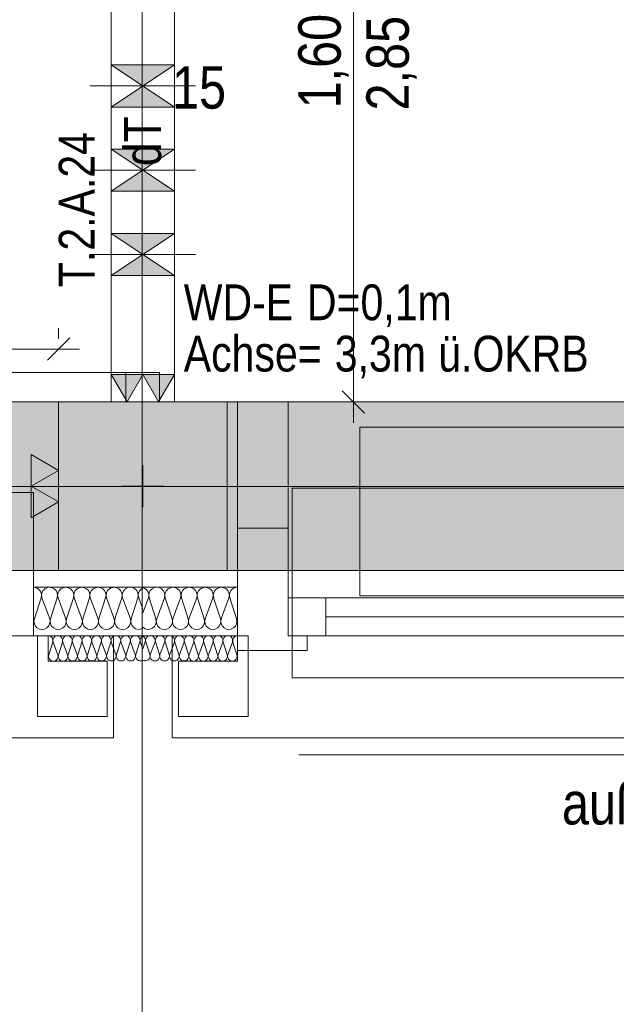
# Model space of a CAD drawing. Extents: x -620 to 300, y 62 to 1112.
# Tile 28 of 88: x -297 to -269, y 585 to 632. Entities that reach past the tile are written whole.
import ezdxf
from ezdxf.lldxf.tags import DXFTag

# ---------------------------------------------------------------- set-up
doc = ezdxf.new("R2010")
doc.units = 0
doc.layers.get('0').update_dxf_attribs({"lineweight": 13})
for name, color, linetype, lineweight, true_color in [('30 -33 Aussenwände- 3 Aussenstützen', 7, 'Continuous', 50, 0x0000dd), ('30 -33 Aussenwände- 7 Fassade_ Elemente', 7, 'Continuous', 9, 0x00aacc), ('30 -34 Innenwände- 11 Durchbruch', 4, 'Continuous', 9, 0x00ffff), ('30 -34 Innenwände- 2 nichttragend', 7, 'Continuous', 18, 0xff7fe6), ('30 -34 Innenwände- 4 Türen_Fenster', 7, 'Continuous', 15, 0x9955ff), ('30 -35 Decken- 1 Konstruktion-Träger- Stahlbeton', 7, 'grob-A06G9RP38I', 13, 0x33aa00), ('70 -72 Beschriftung- 1 Beschriftung allgemein', 7, 'Continuous', 9, 0xff6633), ('70 -72 Beschriftung- 2 Beschriftung Bauteile', 7, 'Continuous', 9, 0x9999ff), ('70 -76 Bemaßung- 2 Allgemein', 9, 'Continuous', 5, 0x808080), ('iwb_Schraffur_Unterzug', 7, 'Continuous', 5, 0xffffcc)]:
    doc.layers.add(name, color=color, linetype=linetype, lineweight=lineweight, true_color=true_color)
doc.layers.add('70 -71 Achsen- 1 Gebäudeachsen', color=7, linetype='STRICHPUNKT2-A06G9RP48I', lineweight=18)
doc.layers.add('Keine', color=7, linetype='Continuous', lineweight=9)
doc.styles.get("Standard").update_dxf_attribs({"font": 'ARIALN.TTF'})
tags = doc.linetypes.add('grob-A06G9RP38I', pattern=[14, 3, -8, 3]).pattern_tags.tags
tags[8:9] = [DXFTag(74, 4), DXFTag(75, 0), DXFTag(340, '0'), DXFTag(46, 0.0), DXFTag(50, 0.0), DXFTag(44, 0.0), DXFTag(45, 0.0)]
tags[6:7] = [DXFTag(74, 4), DXFTag(75, 0), DXFTag(340, '0'), DXFTag(46, 0.0), DXFTag(50, 0.0), DXFTag(44, 0.0), DXFTag(45, 0.0)]
tags[4:5] = [DXFTag(74, 4), DXFTag(75, 0), DXFTag(340, '0'), DXFTag(46, 0.0), DXFTag(50, 0.0), DXFTag(44, 0.0), DXFTag(45, 0.0)]
tags = doc.linetypes.add('STRICHPUNKT2-A06G9RP48I', pattern=[12.7, 6.35, -3.175, 0, -3.175]).pattern_tags.tags
tags[10:11] = [DXFTag(74, 4), DXFTag(75, 0), DXFTag(340, '0'), DXFTag(46, 0.0), DXFTag(50, 0.0), DXFTag(44, 0.0), DXFTag(45, 0.0)]
tags[8:9] = [DXFTag(74, 4), DXFTag(75, 0), DXFTag(340, '0'), DXFTag(46, 0.0), DXFTag(50, 0.0), DXFTag(44, 0.0), DXFTag(45, 0.0)]
tags[6:7] = [DXFTag(74, 4), DXFTag(75, 0), DXFTag(340, '0'), DXFTag(46, 0.0), DXFTag(50, 0.0), DXFTag(44, 0.0), DXFTag(45, 0.0)]
tags[4:5] = [DXFTag(74, 4), DXFTag(75, 0), DXFTag(340, '0'), DXFTag(46, 0.0), DXFTag(50, 0.0), DXFTag(44, 0.0), DXFTag(45, 0.0)]

# ---------------------------------------------------------------- blocks, each defined once
blk = doc.blocks.new('Referenz-A06G9RP68I')
at = {"layer": '30 -33 Aussenwände- 3 Aussenstützen', "color": 0, "linetype": 'Continuous', "lineweight": -2, "ltscale": 0.13}
for p, q in [((-287.147, 613.634), (-295.147, 613.634)), ((-295.147, 613.634), (-295.147, 605.634)), ((-287.147, 605.634), (-287.147, 613.634)), ((-295.147, 605.634), (-287.147, 605.634))]:
    blk.add_line(p, q, dxfattribs=at)
at = {"layer": '30 -33 Aussenwände- 3 Aussenstützen', "color": 0, "lineweight": -2}
for p, q in [((-291.147, 610.634), (-291.147, 608.634)), ((-292.147, 609.634), (-290.147, 609.634))]:
    blk.add_line(p, q, dxfattribs=at)
at = {"layer": '30 -33 Aussenwände- 7 Fassade_ Elemente', "color": 0, "linetype": 'Continuous', "lineweight": -2, "ltscale": 0.13}
for p, q in [((-130.647, 613.634), (-286.647, 613.634)), ((-286.647, 607.634), (-286.647, 613.634)), ((-286.647, 613.634), (-286.647, 602.534)), ((-286.647, 613.634), (-284.247, 613.634)), ((-284.247, 613.634), (-284.247, 607.634)), ((-291.147, 608.634), (-291.147, 610.634)), ((-292.147, 609.634), (-290.147, 609.634)), ((-297.547, 609.334), (-296.347, 609.334)), ((-296.347, 609.334), (-296.347, 602.534)), ((-284.247, 607.634), (-286.647, 607.634)), ((-286.647, 607.634), (-286.647, 601.834)), ((-284.247, 607.634), (-286.647, 607.634)), ((-286.647, 607.634), (-286.647, 601.834)), ((-284.247, 602.534), (-284.247, 607.634)), ((-284.247, 602.534), (-284.247, 607.634)), ((-296.347, 604.834), (-291.147, 604.834)), ((-296.347, 602.534), (-296.347, 604.834)), ((-286.647, 604.834), (-291.147, 604.834)), ((-286.647, 602.534), (-286.647, 604.834)), ((-295.977, 604.334), (-296.299, 603.334)), ((-295.57, 603.334), (-295.94, 604.334)), ((-295.211, 604.334), (-295.533, 603.334)), ((-294.804, 603.334), (-295.174, 604.334)), ((-294.445, 604.334), (-294.767, 603.334)), ((-294.038, 603.334), (-294.408, 604.334)), ((-293.679, 604.334), (-294.001, 603.334)), ((-293.272, 603.334), (-293.642, 604.334)), ((-292.913, 604.334), (-293.235, 603.334)), ((-292.506, 603.334), (-292.876, 604.334)), ((-292.147, 604.334), (-292.469, 603.334)), ((-291.74, 603.334), (-292.11, 604.334)), ((-291.381, 604.334), (-291.702, 603.334)), ((-291.344, 604.334), (-291.147, 603.803)), ((-290.884, 604.334), (-291.147, 603.624)), ((-290.847, 604.334), (-290.526, 603.334)), ((-290.488, 603.334), (-290.118, 604.334)), ((-290.081, 604.334), (-289.759, 603.334)), ((-289.722, 603.334), (-289.352, 604.334)), ((-289.315, 604.334), (-288.993, 603.334)), ((-288.956, 603.334), (-288.586, 604.334)), ((-288.549, 604.334), (-288.227, 603.334)), ((-288.19, 603.334), (-287.82, 604.334)), ((-287.783, 604.334), (-287.461, 603.334)), ((-287.424, 603.334), (-287.054, 604.334)), ((-287.017, 604.334), (-286.695, 603.334)), ((-284.247, 604.334), (-259.847, 604.334)), ((-284.247, 602.534), (-284.247, 604.334)), ((-284.247, 604.334), (-282.447, 604.334)), ((-284.247, 602.534), (-284.247, 604.334)), ((-282.447, 604.334), (-282.447, 602.534)), ((-261.447, 603.434), (-282.447, 603.434)), ((-296.347, 602.534), (-297.547, 602.534)), ((-291.147, 602.534), (-296.347, 602.534)), ((-296.147, 598.694), (-296.147, 602.534)), ((-296.147, 602.534), (-295.647, 602.534)), ((-295.647, 602.534), (-295.647, 601.334)), ((-292.547, 602.534), (-292.547, 597.694)), ((-291.147, 602.534), (-286.647, 602.534)), ((-286.647, 602.534), (-289.747, 602.534)), ((-289.747, 602.534), (-289.747, 597.694)), ((-286.647, 602.534), (-286.647, 601.334)), ((-286.147, 602.534), (-286.647, 602.534)), ((-286.147, 598.694), (-286.147, 602.534)), ((-283.347, 602.534), (-284.247, 602.534)), ((-283.347, 602.534), (-284.247, 602.534)), ((-259.847, 602.534), (-284.247, 602.534)), ((-282.447, 602.534), (-284.247, 602.534)), ((-283.347, 601.834), (-283.347, 602.534)), ((-283.347, 601.834), (-283.347, 602.534)), ((-295.425, 602.234), (-295.618, 601.634)), ((-295.18, 601.634), (-295.403, 602.234)), ((-294.966, 602.235), (-295.158, 601.634)), ((-294.721, 601.635), (-294.943, 602.235)), ((-294.506, 602.235), (-294.698, 601.635)), ((-294.261, 601.635), (-294.483, 602.235)), ((-294.046, 602.235), (-294.239, 601.635)), ((-293.802, 601.635), (-294.024, 602.235)), ((-293.587, 602.236), (-293.779, 601.635)), ((-293.342, 601.636), (-293.564, 602.236)), ((-293.127, 602.236), (-293.319, 601.636)), ((-292.882, 601.636), (-293.105, 602.236)), ((-292.667, 602.236), (-292.86, 601.636)), ((-292.423, 601.637), (-292.645, 602.236)), ((-292.208, 602.237), (-292.4, 601.637)), ((-291.963, 601.637), (-292.185, 602.237)), ((-291.748, 602.237), (-291.941, 601.637)), ((-291.503, 601.637), (-291.726, 602.237)), ((-291.289, 602.237), (-291.481, 601.637)), ((-291.266, 602.237), (-291.147, 601.915)), ((-291.028, 602.237), (-291.147, 601.915)), ((-291.006, 602.237), (-290.813, 601.637)), ((-290.791, 601.637), (-290.568, 602.237)), ((-290.546, 602.237), (-290.354, 601.637)), ((-290.331, 601.637), (-290.109, 602.237)), ((-290.086, 602.237), (-289.894, 601.637)), ((-289.871, 601.637), (-289.649, 602.236)), ((-289.627, 602.236), (-289.434, 601.636)), ((-289.412, 601.636), (-289.19, 602.236)), ((-289.167, 602.236), (-288.975, 601.636)), ((-288.952, 601.636), (-288.73, 602.236)), ((-288.707, 602.236), (-288.515, 601.635)), ((-288.493, 601.635), (-288.27, 602.235)), ((-288.248, 602.235), (-288.055, 601.635)), ((-288.033, 601.635), (-287.811, 602.235)), ((-287.788, 602.235), (-287.596, 601.635)), ((-287.573, 601.635), (-287.351, 602.235)), ((-287.329, 602.235), (-287.136, 601.634)), ((-287.114, 601.634), (-286.891, 602.234)), ((-286.869, 602.234), (-286.677, 601.634)), ((-286.647, 601.834), (-283.347, 601.834)), ((-286.647, 601.834), (-283.347, 601.834)), ((-295.647, 601.334), (-292.847, 601.334)), ((-292.847, 601.334), (-292.847, 598.694)), ((-289.447, 601.334), (-289.447, 598.694)), ((-286.647, 601.334), (-289.447, 601.334)), ((-292.847, 598.694), (-296.147, 598.694)), ((-289.447, 598.694), (-286.147, 598.694)), ((-289.747, 597.694), (-127.547, 597.694))]:
    blk.add_line(p, q, dxfattribs=at)
at = {"layer": '30 -33 Aussenwände- 7 Fassade_ Elemente', "color": 0, "linetype": 'grob-A06G9RP38I', "lineweight": -2, "ltscale": 0.13}
for p, q in [((-280.847, 612.434), (-238.847, 612.434)), ((-280.847, 604.434), (-280.847, 612.434)), ((-238.847, 604.434), (-280.847, 604.434))]:
    blk.add_line(p, q, dxfattribs=at)
at = {"layer": '30 -33 Aussenwände- 7 Fassade_ Elemente', "color": 0, "lineweight": -2}
for p, q in [((-284.047, 609.534), (-284.047, 604.334)), ((-259.847, 609.534), (-284.047, 609.534)), ((-282.447, 604.334), (-284.047, 604.334)), ((-284.047, 604.334), (-284.047, 602.534)), ((-282.447, 602.534), (-282.447, 604.334)), ((-282.447, 604.334), (-261.447, 604.334)), ((-282.447, 603.434), (-261.447, 603.434)), ((-284.047, 600.534), (-284.047, 602.534)), ((-284.047, 602.534), (-282.447, 602.534)), ((-261.447, 602.534), (-282.447, 602.534)), ((-259.847, 600.534), (-284.047, 600.534)), ((-292.547, 597.694), (-346.847, 597.694))]:
    blk.add_line(p, q, dxfattribs=at)
at = {"layer": '30 -33 Aussenwände- 7 Fassade_ Elemente', "color": 0, "linetype": 'Continuous', "lineweight": -2, "ltscale": 0.13}
for centre, major_axis, end_param in [((-296.342, 604.452), (0.364, -0.117), 1.896254), ((-295.576, 604.452), (0.364, -0.117), 3.764652), ((-294.81, 604.452), (0.364, -0.117), 3.764652), ((-294.044, 604.452), (0.364, -0.117), 3.764652), ((-293.277, 604.452), (0.364, -0.117), 3.764652), ((-293.277, 604.452), (-0.225, 0.31), 1.254884), ((-293.277, 604.452), (0.225, 0.31), 1.254884), ((-293.277, 604.452), (0.364, -0.117), 1.254884), ((-292.511, 604.452), (0.364, -0.117), 3.764652), ((-292.511, 604.452), (-0.225, 0.31), 1.254884), ((-292.511, 604.452), (0.225, 0.31), 1.254884), ((-292.511, 604.452), (0.364, -0.117), 1.254884), ((-291.745, 604.452), (-0.225, 0.31), 1.254884), ((-291.745, 604.452), (0.225, 0.31), 1.254884), ((-291.745, 604.452), (0.364, -0.117), 1.254884), ((-290.979, 604.452), (-0.168, 0.344), 1.428714), ((-291.249, 604.452), (0.364, -0.117), 1.613483), ((-290.483, 604.452), (-0.225, 0.31), 1.254884), ((-290.483, 604.452), (0.225, 0.31), 1.254884), ((-290.483, 604.452), (0.364, -0.117), 1.254884), ((-289.717, 604.452), (0.364, -0.117), 3.764652), ((-289.717, 604.452), (-0.225, 0.31), 1.254884), ((-289.717, 604.452), (0.225, 0.31), 1.254884), ((-289.717, 604.452), (0.364, -0.117), 1.254884), ((-288.951, 604.452), (0.364, -0.117), 3.764652), ((-288.951, 604.452), (-0.225, 0.31), 1.254884), ((-288.951, 604.452), (0.225, 0.31), 1.254884), ((-288.951, 604.452), (0.364, -0.117), 1.254884), ((-288.184, 604.452), (0.364, -0.117), 3.764652), ((-287.418, 604.452), (0.364, -0.117), 3.764652), ((-286.652, 604.452), (0.005, 0.383), 1.896254), ((-295.935, 603.217), (-0.364, 0.117), 3.765224), ((-295.168, 603.217), (-0.364, 0.117), 3.765224), ((-294.402, 603.217), (-0.364, 0.117), 3.765224), ((-293.636, 603.217), (-0.364, 0.117), 3.765224), ((-292.87, 603.217), (-0.364, 0.117), 1.255075), ((-292.87, 603.217), (-0.364, 0.117), 3.765224), ((-292.87, 603.217), (0.225, -0.31), 1.255075), ((-292.104, 603.217), (-0.364, 0.117), 1.255075), ((-292.104, 603.217), (-0.364, 0.117), 3.765224), ((-292.104, 603.217), (0.225, -0.31), 1.255075), ((-291.338, 603.217), (-0.364, 0.117), 2.405647), ((-290.89, 603.217), (-0.257, -0.283), 2.619647), ((-290.124, 603.217), (-0.364, 0.117), 1.255075), ((-290.124, 603.217), (-0.364, 0.117), 3.765224), ((-290.124, 603.217), (0.225, -0.31), 1.255075), ((-289.358, 603.217), (-0.364, 0.117), 3.765224), ((-289.358, 603.217), (-0.364, 0.117), 1.255075), ((-289.358, 603.217), (0.225, -0.31), 1.255075), ((-288.592, 603.217), (-0.364, 0.117), 3.765224), ((-287.826, 603.217), (-0.364, 0.117), 3.765224), ((-287.06, 603.217), (-0.364, 0.117), 3.765224), ((-295.644, 602.304), (0.219, -0.07), 1.896254), ((-295.184, 602.305), (0.219, -0.07), 3.764652), ((-294.725, 602.305), (0.219, -0.07), 3.764652), ((-294.265, 602.305), (0.219, -0.07), 3.764652), ((-293.805, 602.306), (0.219, -0.07), 3.764652), ((-293.346, 602.306), (0.219, -0.07), 3.764652), ((-292.886, 602.307), (0.219, -0.07), 3.764652), ((-292.87, 603.217), (-0.225, -0.31), 1.255075), ((-292.426, 602.307), (0.219, -0.07), 3.764652), ((-292.426, 602.307), (0.135, 0.186), 1.254884), ((-292.104, 603.217), (-0.225, -0.31), 1.255075), ((-291.967, 602.307), (0.219, -0.07), 3.764652), ((-291.967, 602.307), (0.135, 0.186), 1.254884), ((-291.507, 602.308), (0.135, 0.186), 1.254884), ((-290.787, 602.308), (0.135, 0.186), 1.254884), ((-290.327, 602.307), (0.219, -0.071), 3.764652), ((-290.327, 602.307), (0.135, 0.186), 1.254884), ((-290.124, 603.217), (-0.225, -0.31), 1.255075), ((-289.868, 602.307), (0.219, -0.071), 3.764652), ((-289.868, 602.307), (0.135, 0.186), 1.254884), ((-289.408, 602.307), (0.219, -0.071), 3.764652), ((-289.358, 603.217), (-0.225, -0.31), 1.255075), ((-288.948, 602.306), (0.219, -0.071), 3.764652), ((-288.489, 602.306), (0.219, -0.071), 3.764652), ((-288.029, 602.305), (0.219, -0.071), 3.764652), ((-287.57, 602.305), (0.219, -0.071), 3.764652), ((-287.11, 602.305), (0.219, -0.071), 3.764652), ((-286.65, 602.304), (0.003, 0.23), 1.896254), ((-292.426, 602.307), (-0.135, 0.186), 1.254884), ((-292.426, 602.307), (0.219, -0.07), 1.254884), ((-291.967, 602.307), (-0.135, 0.186), 1.254884), ((-291.967, 602.307), (0.219, -0.07), 1.254884), ((-291.507, 602.308), (-0.135, 0.186), 1.254884), ((-291.507, 602.308), (0.219, -0.07), 1.254884), ((-291.047, 602.308), (-0.1, 0.207), 1.434048), ((-291.247, 602.308), (0.219, -0.071), 1.434048), ((-290.787, 602.308), (-0.135, 0.186), 1.254884), ((-290.787, 602.308), (0.219, -0.071), 1.254884), ((-290.327, 602.307), (-0.135, 0.186), 1.254884), ((-290.327, 602.307), (0.219, -0.071), 1.254884), ((-289.868, 602.307), (-0.135, 0.186), 1.254884), ((-289.868, 602.307), (0.219, -0.071), 1.254884), ((-295.399, 601.564), (-0.219, 0.07), 3.765224), ((-294.939, 601.564), (-0.219, 0.07), 3.765224), ((-294.48, 601.565), (-0.219, 0.07), 3.765224), ((-294.02, 601.565), (-0.219, 0.07), 3.765224), ((-293.56, 601.565), (-0.219, 0.07), 3.765224), ((-293.101, 601.566), (-0.219, 0.07), 3.765224), ((-292.641, 601.566), (-0.219, 0.07), 3.765224), ((-292.182, 601.566), (-0.219, 0.07), 1.255075), ((-292.182, 601.566), (-0.219, 0.07), 3.765224), ((-292.182, 601.566), (0.135, -0.186), 1.255075), ((-291.722, 601.567), (-0.219, 0.07), 3.765224), ((-291.722, 601.567), (-0.219, 0.07), 1.255075), ((-291.722, 601.567), (0.135, -0.186), 1.255075), ((-291.262, 601.567), (-0.219, 0.07), 2.411197), ((-291.032, 601.567), (-0.116, -0.198), 2.411197), ((-290.572, 601.567), (-0.219, 0.071), 1.255075), ((-290.572, 601.567), (-0.219, 0.071), 3.765224), ((-290.572, 601.567), (0.135, -0.186), 1.255075), ((-290.113, 601.566), (-0.219, 0.071), 1.255075), ((-290.113, 601.566), (-0.219, 0.071), 3.765224), ((-290.113, 601.566), (0.135, -0.186), 1.255075), ((-289.653, 601.566), (-0.219, 0.071), 3.765224), ((-289.193, 601.566), (-0.219, 0.071), 3.765224), ((-288.734, 601.565), (-0.219, 0.071), 3.765224), ((-288.274, 601.565), (-0.219, 0.071), 3.765224), ((-287.814, 601.565), (-0.219, 0.071), 3.765224), ((-287.355, 601.564), (-0.219, 0.071), 3.765224), ((-286.895, 601.564), (-0.219, 0.071), 3.765224), ((-292.182, 601.566), (-0.135, -0.186), 1.255075), ((-291.722, 601.567), (-0.135, -0.186), 1.255075), ((-290.572, 601.567), (-0.135, -0.186), 1.255075), ((-290.113, 601.566), (-0.135, -0.186), 1.255075)]:
    blk.add_ellipse(centre, major_axis=major_axis, ratio=1, start_param=0, end_param=end_param, dxfattribs=at)
at = {"layer": '30 -34 Innenwände- 11 Durchbruch', "color": 0, "linetype": 'Continuous', "lineweight": -2, "ltscale": 0.13}
for p, q in [((-292.647, 629.634), (-289.647, 629.634)), ((-289.647, 629.634), (-292.647, 627.634)), ((-289.647, 627.634), (-292.647, 629.634)), ((-292.647, 627.634), (-292.647, 629.634)), ((-292.647, 629.634), (-289.647, 627.634)), ((-289.647, 629.634), (-292.647, 627.634)), ((-289.647, 627.634), (-289.647, 629.634)), ((-292.647, 627.634), (-289.647, 627.634)), ((-292.647, 623.634), (-292.647, 625.634)), ((-292.647, 625.634), (-289.647, 623.634)), ((-289.647, 625.634), (-292.647, 623.634)), ((-292.647, 625.634), (-289.647, 625.634)), ((-289.647, 625.634), (-292.647, 623.634)), ((-289.647, 623.634), (-292.647, 625.634)), ((-289.647, 623.634), (-289.647, 625.634)), ((-292.647, 623.634), (-289.647, 623.634)), ((-292.647, 621.634), (-289.647, 621.634)), ((-289.647, 621.634), (-292.647, 619.634)), ((-289.647, 619.634), (-292.647, 621.634)), ((-292.647, 619.634), (-292.647, 621.634)), ((-292.647, 621.634), (-289.647, 619.634)), ((-289.647, 621.634), (-292.647, 619.634)), ((-289.647, 619.634), (-289.647, 621.634)), ((-292.647, 619.634), (-289.647, 619.634))]:
    blk.add_line(p, q, dxfattribs=at)
at = {"layer": '30 -34 Innenwände- 11 Durchbruch', "color": 0, "linetype": 'grob-A06G9RP38I', "lineweight": -2, "ltscale": 0.13}
for p, q in [((-288.647, 628.634), (-293.647, 628.634)), ((-288.647, 624.634), (-293.647, 624.634)), ((-288.647, 620.634), (-293.647, 620.634))]:
    blk.add_line(p, q, dxfattribs=at)
at = {"layer": '30 -34 Innenwände- 11 Durchbruch', "color": 0, "lineweight": -2}
for points in [[(-291.147, 628.634), (-292.647, 629.634), (-291.147, 629.634)], [(-291.147, 628.634), (-291.147, 629.634), (-289.647, 629.634)], [(-291.147, 627.634), (-292.647, 627.634), (-291.147, 628.634)], [(-291.147, 627.634), (-291.147, 628.634), (-289.647, 627.634)], [(-291.147, 624.634), (-292.647, 625.634), (-291.147, 625.634)], [(-291.147, 624.634), (-291.147, 625.634), (-289.647, 625.634)], [(-291.147, 623.634), (-292.647, 623.634), (-291.147, 624.634)], [(-291.147, 623.634), (-291.147, 624.634), (-289.647, 623.634)], [(-291.147, 620.634), (-292.647, 621.634), (-291.147, 621.634)], [(-291.147, 620.634), (-291.147, 621.634), (-289.647, 621.634)], [(-291.147, 619.634), (-292.647, 619.634), (-291.147, 620.634)], [(-291.147, 619.634), (-291.147, 620.634), (-289.647, 619.634)]]:
    blk.add_solid(points, dxfattribs=at)
at = {"layer": '30 -34 Innenwände- 2 nichttragend', "color": 0, "linetype": 'Continuous', "lineweight": -2, "ltscale": 0.13}
for p, q in [((-292.647, 613.634), (-289.897, 613.634)), ((-292.647, 613.634), (-292.397, 613.634)), ((-292.397, 613.634), (-292.147, 613.634)), ((-292.147, 613.634), (-290.147, 613.634)), ((-290.147, 613.634), (-289.897, 613.634)), ((-289.897, 613.634), (-289.647, 613.634))]:
    blk.add_line(p, q, dxfattribs=at)
at = {"layer": '30 -34 Innenwände- 4 Türen_Fenster', "color": 0, "linetype": 'grob-A06G9RP38I', "lineweight": -2, "ltscale": 0.13}
for p, q in [((-292.647, 645.934), (-292.647, 613.634)), ((-289.647, 645.934), (-289.647, 613.634)), ((-291.947, 615.034), (-309.947, 615.034))]:
    blk.add_line(p, q, dxfattribs=at)
at = {"layer": '30 -34 Innenwände- 4 Türen_Fenster', "color": 0, "linetype": 'Continuous', "lineweight": -2, "ltscale": 0.13}
for p, q in [((-291.947, 613.634), (-291.947, 615.034)), ((-291.947, 615.034), (-290.347, 615.034)), ((-290.347, 615.034), (-290.347, 613.634)), ((-290.347, 613.634), (-291.947, 613.634))]:
    blk.add_line(p, q, dxfattribs=at)
at = {"layer": '30 -34 Innenwände- 4 Türen_Fenster', "color": 0, "linetype": 'grob-A06G9RP38I', "lineweight": -2, "ltscale": 0.13}
blk.add_ellipse((-291.947, 615.034), major_axis=(0, 18), ratio=1, start_param=0, end_param=1.570796, dxfattribs=at)
at = {"layer": '30 -35 Decken- 1 Konstruktion-Träger- Stahlbeton', "color": 0, "lineweight": -2}
for p, q in [((-452.147, 613.634), (34.853, 613.634)), ((-452.147, 605.634), (34.853, 605.634))]:
    blk.add_line(p, q, dxfattribs=at)
at = {"layer": '70 -71 Achsen- 1 Gebäudeachsen', "color": 0, "linetype": 'STRICHPUNKT2-A06G9RP48I', "lineweight": -2, "ltscale": 0.13}
for p, q in [((-291.176, 1084.554), (-291.176, 85.114)), ((-539.606, 609.614), (75.885, 609.614))]:
    blk.add_line(p, q, dxfattribs=at)
at = {"layer": '70 -72 Beschriftung- 1 Beschriftung allgemein', "color": 0, "linetype": 'Continuous', "lineweight": -2, "ltscale": 0.13}
blk.add_line((-283.73, 596.888), (-236.73, 596.888), dxfattribs=at)
at = {"layer": '70 -72 Beschriftung- 2 Beschriftung Bauteile', "color": 0, "lineweight": -2}
for p, q in [((-291.897, 613.634), (-292.647, 614.933)), ((-292.647, 614.933), (-291.147, 614.933)), ((-291.147, 614.933), (-291.897, 613.634)), ((-290.397, 613.634), (-291.147, 614.933)), ((-291.147, 614.933), (-289.647, 614.933)), ((-289.647, 614.933), (-290.397, 613.634)), ((-296.446, 611.134), (-295.147, 610.384)), ((-296.446, 609.634), (-296.446, 611.134)), ((-295.147, 610.384), (-296.446, 609.634)), ((-296.446, 609.634), (-295.147, 608.884)), ((-296.446, 608.134), (-296.446, 609.634)), ((-295.147, 608.884), (-296.446, 608.134))]:
    blk.add_line(p, q, dxfattribs=at)
for points in [[(-291.897, 613.634), (-292.647, 614.933), (-291.897, 614.933)], [(-291.897, 613.634), (-291.897, 614.933), (-291.147, 614.933)], [(-290.397, 613.634), (-291.147, 614.933), (-290.397, 614.933)], [(-290.397, 613.634), (-290.397, 614.933), (-289.647, 614.933)], [(-296.446, 609.634), (-296.446, 611.134), (-295.147, 610.384)], [(-296.446, 608.134), (-296.446, 609.634), (-295.147, 608.884)]]:
    blk.add_solid(points, dxfattribs=at)
at = {"layer": '70 -76 Bemaßung- 2 Allgemein', "color": 0, "linetype": 'Continuous', "lineweight": -2, "ltscale": 0.13}
for p, q in [((-281.147, 614.695), (-281.147, 644.574)), ((-295.147, 616.634), (-295.147, 617.143)), ((-294.616, 616.673), (-295.678, 615.612)), ((-296.207, 616.143), (-316.987, 616.143)), ((-294.147, 616.143), (-296.207, 616.143)), ((-281.147, 612.634), (-281.147, 614.695)), ((-280.616, 613.104), (-281.678, 614.165)), ((-283.647, 613.634), (-280.147, 613.634))]:
    blk.add_line(p, q, dxfattribs=at)
at = {"layer": '30 -34 Innenwände- 11 Durchbruch', "color": 0, "linetype": 'Continuous', "lineweight": -2, "ltscale": 0.13, "char_height": 1.7, "attachment_point": 1}
for s, insert in [('{\\fArial Narrow;WD-E}', (-289.201, 619.214)), ('{\\fArial Narrow;D=0,1m}', (-283.35, 619.214)), ('{\\fArial Narrow;Achse=}', (-289.201, 616.778)), ('{\\fArial Narrow;3,3m}', (-282.03, 616.778)), ('{\\fArial Narrow;ü.OKRB}', (-277.115, 616.778))]:
    blk.add_mtext(s, dxfattribs=dict(at, insert=insert))
at = {"layer": '70 -72 Beschriftung- 1 Beschriftung allgemein', "color": 0, "linetype": 'Continuous', "lineweight": -2, "ltscale": 0.13, "char_height": 2.01377, "attachment_point": 1}
for s, insert in [('{\\fArial Narrow;Übergabepunkt TGA}', (-322.238, 613.062)), ('{\\fArial Narrow;außenl.}', (-271.239, 595.588))]:
    blk.add_mtext(s, dxfattribs=dict(at, insert=insert))
at = {"layer": '70 -76 Bemaßung- 2 Allgemein', "color": 0, "linetype": 'Continuous', "lineweight": -2, "ltscale": 0.13, "char_height": 2.01377, "attachment_point": 1, "rotation": 90}
for s, insert in [('{\\fArial Narrow;1,60}', (-283.763, 627.566)), ('{\\fArial Narrow;2,85}', (-280.528, 627.47))]:
    blk.add_mtext(s, dxfattribs=dict(at, insert=insert))
at = {"layer": '70 -76 Bemaßung- 2 Allgemein', "color": 0, "linetype": 'Continuous', "lineweight": -2, "ltscale": 0.13, "insert": (-289.759, 629.573), "char_height": 2.01377, "attachment_point": 1}
blk.add_mtext('{\\fArial Narrow;15}', dxfattribs=at)
at = {"layer": 'Keine', "color": 0, "linetype": 'ByBlock', "lineweight": -2, "ltscale": 0.13, "attachment_point": 1, "rotation": 90}
for s, insert, char_height in [('{\\fArial Narrow;T.2.A.24}', (-295.137, 619.085), 1.7), ('{\\fArial Narrow;dT}', (-292.04, 624.832), 1.76205)]:
    blk.add_mtext(s, dxfattribs=dict(at, insert=insert, char_height=char_height))
blk = doc.blocks.new('Referenz-A06G9RP88I')
at = {"layer": 'iwb_Schraffur_Unterzug', "linetype": 'Continuous', "ltscale": 0.13}
for points in [[(-539.606, 613.614), (75.885, 613.614), (75.885, 609.463)], [(-539.606, 613.614), (75.885, 609.463), (-539.606, 611.96)], [(-539.606, 611.96), (75.885, 609.463), (75.885, 605.614)], [(-539.606, 611.96), (75.885, 605.614), (-539.606, 605.614)]]:
    blk.add_solid(points, dxfattribs=at)

msp = doc.modelspace()

# ---------------------------------------------------------------- block references
at = {"color": 8, "lineweight": 13, "ltscale": 0.13, "true_color": 0x808080}
msp.add_blockref('Referenz-A06G9RP68I', (0, 0), dxfattribs=at)
at = {"color": 8, "lineweight": 25, "ltscale": 0.25, "true_color": 0x808080}
msp.add_blockref('Referenz-A06G9RP88I', (0, 0), dxfattribs=at)

doc.saveas('drawing.dxf')
